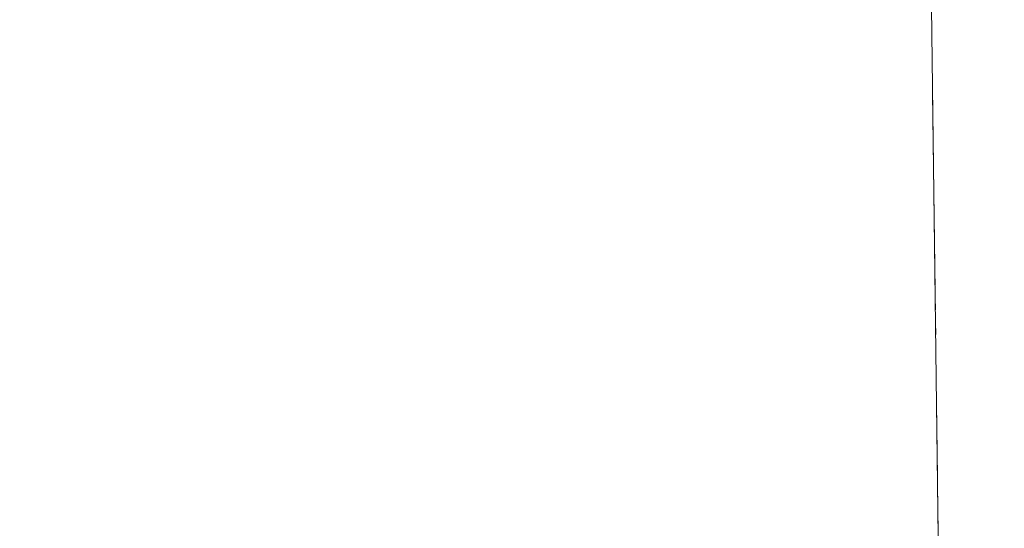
# Model space of a CAD drawing. Header units: metres. Extents: x 5554594 to 5556205, y 5636132 to 5636668.
# Tile 3 of 168: x 5555144 to 5555184, y 5636210 to 5636231. Entities that reach past the tile are written whole.
import ezdxf

# ---------------------------------------------------------------- set-up
doc = ezdxf.new("R2010")
doc.units = ezdxf.units.M
doc.header["$MEASUREMENT"] = 0
doc.header["$XCLIPFRAME"] = 0
doc.linetypes.add('PRZER1-1', pattern=[2, 1, -1])
doc.layers.add('#RASTER', color=7, linetype='Continuous', lineweight=18)
doc.layers.add('GESDZI', color=18, linetype='Continuous', lineweight=18, true_color=0x0a0909)
doc.layers.add('GESUZY', color=96, linetype='PRZER1-1', lineweight=18, true_color=0x008000)
picture_1 = doc.add_image_def('image1.tif', size_in_pixel=(18897, 11811))

msp = doc.modelspace()

# ---------------------------------------------------------------- linework, layer by layer
at = {"layer": 'GESDZI', "color": 96, "linetype": 'Continuous', "lineweight": 18, "flags": 128}
for points in [[(5555132.537, 5636279.6), (5555180.879, 5636235.703), (5555181.37, 5636197.215)], [(5555181.37, 5636197.215), (5555180.879, 5636235.703), (5555180.847, 5636237.963), (5555184.375, 5636256.62), (5555190.254, 5636262.036), (5555194.751, 5636266.179), (5555198.92, 5636266.95), (5555202.73, 5636267.2), (5555208.46, 5636266.82), (5555210.74, 5636267.97), (5555216.06, 5636266.31), (5555255.64, 5636244)]]:
    msp.add_lwpolyline(points, dxfattribs=at)
at = {"layer": 'GESUZY', "color": 96, "linetype": 'PRZER1-1', "lineweight": 18, "ltscale": 0.5, "true_color": 0x008000}
for points in [[(5555132.537, 5636279.6), (5555136.867, 5636275.669), (5555166.615, 5636248.656), (5555180.879, 5636235.703), (5555181.144, 5636214.939)], [(5555255.64, 5636244), (5555216.06, 5636266.31), (5555210.74, 5636267.97), (5555208.46, 5636266.82), (5555202.73, 5636267.2), (5555198.92, 5636266.95), (5555194.751, 5636266.179), (5555190.254, 5636262.036), (5555184.375, 5636256.62), (5555180.847, 5636237.963), (5555180.879, 5636235.703), (5555181.144, 5636214.939), (5555181.37, 5636197.215)], [(5555181.144, 5636214.939), (5555181.37, 5636197.215)]]:
    msp.add_lwpolyline(points, dxfattribs=at)

# ---------------------------------------------------------------- pictures from other files: only their frames are drawn
at = {"layer": '#RASTER', "color": 252, "linetype": 'Continuous', "lineweight": 18}
image = msp.add_image(picture_1, insert=(5554593.51, 5636131.7), size_in_units=(811.166, 518.086), dxfattribs=at)
image.set_boundary_path([(-0.5, -0.5), (-0.5, 11810.5), (18896.5, 11810.5), (18896.5, -0.5), (-0.5, -0.5)])
image.dxf.flags = 15

doc.saveas('drawing.dxf')
